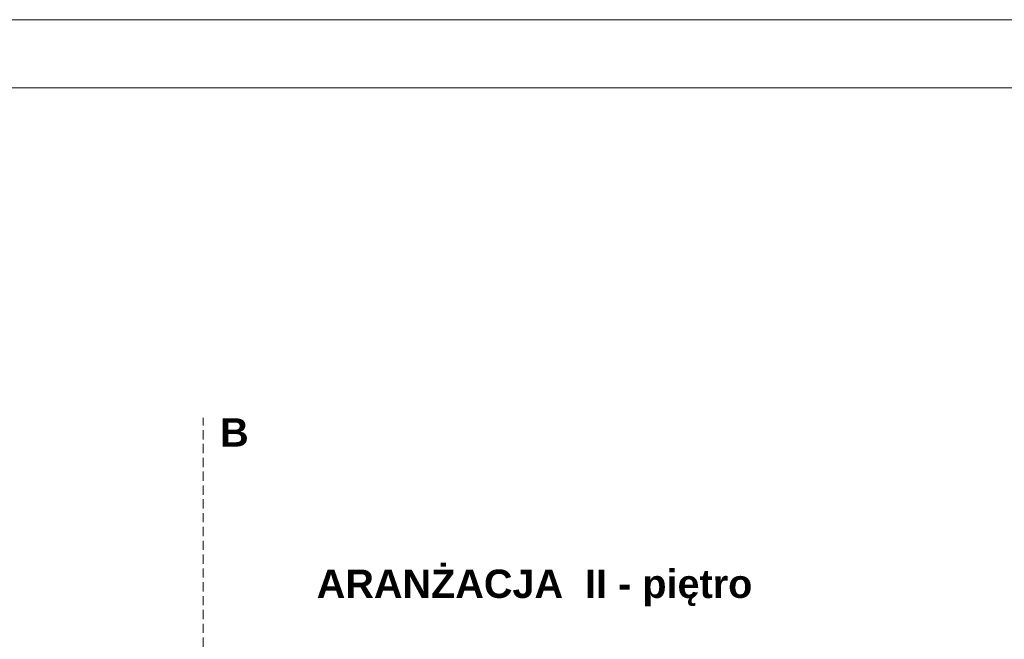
# Model space of a CAD drawing. Header units: millimetres. Extents: x -9038497 to 54128, y -10570064 to 59476.
# Tile 38 of 135: x 31048 to 31916, y 25543 to 26089. Entities that reach past the tile are written whole.
import ezdxf

# ---------------------------------------------------------------- set-up
doc = ezdxf.new("R2010")
doc.units = ezdxf.units.MM
doc.header["$LTSCALE"] = 0.8
doc.linetypes.add('DASHED', pattern=[19.05, 12.7, -6.35])
doc.layers.add('0 proj_widok widok widok', color=7, linetype='Continuous', lineweight=0)
doc.layers.add('OPIS', color=122, linetype='Continuous', lineweight=18)
doc.styles.add('ARIAL_CE', font='arial.ttf', dxfattribs={"height": 15})
doc.styles.add('WYMIAR-50', font='ARIALN.TTF', dxfattribs={"height": 10})

msp = doc.modelspace()

# ---------------------------------------------------------------- linework, layer by layer
at = {"layer": '0 proj_widok widok widok', "linetype": 'DASHED', "lineweight": 0, "ltscale": 0.8}
msp.add_line((31209.99, 23524.58), (31209.99, 25738.15), dxfattribs=at)
at = {"layer": '0 proj_widok widok widok', "lineweight": 0}
for points in [[(28890.72, 23141.32), (33090.72, 23141.32), (33090.72, 26089.32), (28890.72, 26089.32)], [(28890.72, 23141.32), (33090.72, 23141.32), (33090.72, 26089.32), (28890.72, 26089.32)], [(29210.72, 26029.32), (33030.72, 26029.32), (33030.72, 23201.32), (29210.72, 23201.32)]]:
    msp.add_lwpolyline(points, close=True, dxfattribs=at)

# ---------------------------------------------------------------- texts
at = {"layer": '0 proj_widok widok widok', "lineweight": 0, "char_height": 25, "attachment_point": 1, "style": 'WYMIAR-50'}
for s, width, insert in [('{\\fArial Unicode MS|b1|i0|c238|p34;B}', 72.6843, (31224.87, 25737.79)), ('{\\fArial Unicode MS|b1|i0|c238|p34;ARANŻACJA  II - piętro}', 746.5531, (31310.02, 25604.29))]:
    msp.add_mtext_dynamic_manual_height_columns(s, width=width, gutter_width=50, heights=[0], dxfattribs=dict(at, insert=insert))
at = {"layer": 'OPIS', "insert": (31161.68, 25480.11), "char_height": 12, "width": 1777.5174, "attachment_point": 5, "rotation": 90.15445, "style": 'ARIAL_CE'}
msp.add_mtext('\\pi-120,l200.00024,t200.00024;9o\\P9o', dxfattribs=at)

doc.saveas('drawing.dxf')
